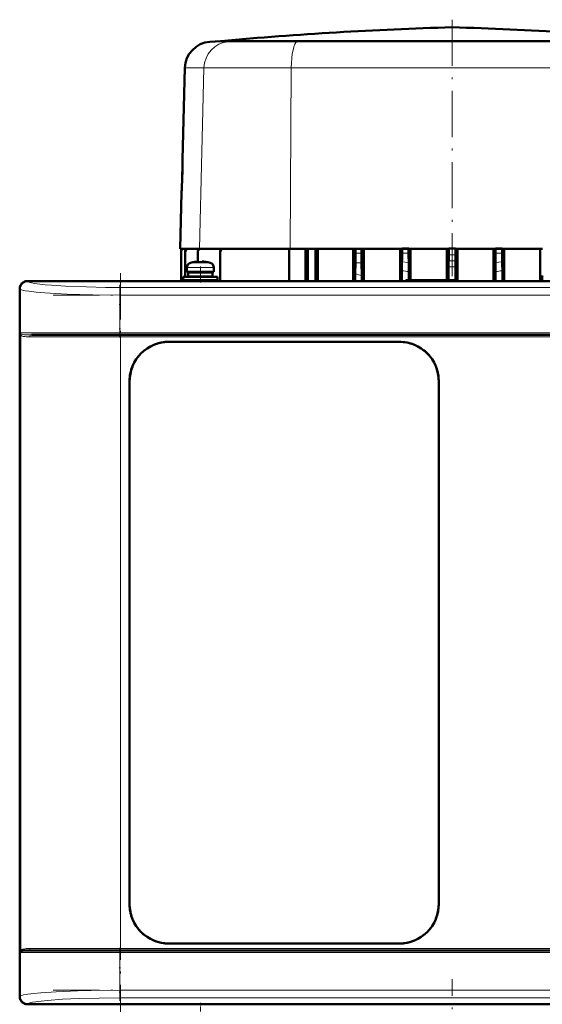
# Model space of a CAD drawing. Extents: x -1351 to 1763, y -1300 to 612.
# Tile 43 of 84: x -311 to -175, y 130 to 386. Entities that reach past the tile are written whole.
import ezdxf

# ---------------------------------------------------------------- set-up
doc = ezdxf.new("R2010")
doc.units = 0
doc.linetypes.add('DASHDOT', pattern=[18.5, 12, -3, 0.5, -3])

msp = doc.modelspace()

# ---------------------------------------------------------------- linework, layer by layer
at = {"color": 7, "linetype": 'DASHDOT', "lineweight": 18}
for p, q in [((-198.41, 386.01), (-198.41, 319.33)), ((-284.69, 320.1), (-284.69, 128.05)), ((-302.16, 314.43), (-94.63, 314.43)), ((-94.63, 304.58), (-302.16, 304.58)), ((-301.95, 303.58), (-94.84, 303.58)), ((-302.16, 143.58), (-94.63, 143.58)), ((-94.84, 144.58), (-301.95, 144.58)), ((-198.4, 58.28), (-198.4, 136.6)), ((-302.16, 133.72), (-94.63, 133.72))]:
    msp.add_line(p, q, dxfattribs=at)
at = {"color": 7, "lineweight": 50}
for p, q in [((-258.67, 380.45), (-261.4, 380.26)), ((-258.52, 380.46), (-258.67, 380.45)), ((-253.96, 380.45), (-258.67, 380.45)), ((-227.23, 380.46), (-258.52, 380.46)), ((-238.08, 380.45), (-253.96, 380.45)), ((-238.08, 380.45), (-198.42, 380.45)), ((-198.41, 380.46), (-227.23, 380.46)), ((-145.65, 380.46), (-198.41, 380.46)), ((-158.73, 380.45), (-198.39, 380.45)), ((-267.93, 373.46), (-268.55, 349.66)), ((-268.77, 341.08), (-269.16, 326.48)), ((-269.16, 326.48), (-264.16, 326.48)), ((-268.91, 318.08), (-268.91, 325.61)), ((-268.91, 325.61), (-268.91, 325.61)), ((-267.85, 325.67), (-267.85, 325.55)), ((-267.85, 319.13), (-267.85, 325.55)), ((-264.57, 325.52), (-264.57, 325.74)), ((-264.57, 323.13), (-264.57, 325.52)), ((-264.16, 326.48), (-240.54, 326.48)), ((-258.72, 325.51), (-258.72, 325.82)), ((-258.72, 318.08), (-258.72, 325.51)), ((-240.76, 318.08), (-240.76, 326.48)), ((-240.54, 326.48), (-223.54, 326.48)), ((-236.54, 318.08), (-236.54, 326.48)), ((-235.91, 326.48), (-235.91, 318.08)), ((-233.91, 318.08), (-233.91, 326.48)), ((-233.37, 318.08), (-233.37, 326.48)), ((-224.17, 318.08), (-224.17, 326.48)), ((-223.54, 326.48), (-223.53, 326.48)), ((-221.95, 326.48), (-223.54, 326.48)), ((-223.54, 326.48), (-223.54, 326.48)), ((-223.53, 326.48), (-221.96, 326.48)), ((-223.53, 326.48), (-223.53, 325.32)), ((-221.95, 326.48), (-221.96, 326.48)), ((-221.96, 326.48), (-221.96, 325.32)), ((-221.95, 326.48), (-211.44, 326.48)), ((-221.95, 326.48), (-221.95, 326.48)), ((-221.36, 318.08), (-221.36, 326.48)), ((-211.96, 318.08), (-211.96, 326.48)), ((-211.44, 326.5), (-211.43, 326.49)), ((-211.44, 326.5), (-211.44, 326.48)), ((-209.71, 326.5), (-211.44, 326.5)), ((-211.43, 326.49), (-209.72, 326.49)), ((-211.43, 326.49), (-211.43, 325.29)), ((-209.71, 326.5), (-209.72, 326.49)), ((-209.72, 326.49), (-209.72, 325.31)), ((-209.71, 326.5), (-209.71, 326.48)), ((-209.71, 326.48), (-199.3, 326.48)), ((-209.21, 318.33), (-209.21, 326.48)), ((-199.78, 318.33), (-199.78, 326.48)), ((-199.3, 326.5), (-199.3, 326.48)), ((-199.3, 326.5), (-197.52, 326.5)), ((-199.3, 326.5), (-199.29, 326.5)), ((-199.29, 326.5), (-199.29, 324.89)), ((-197.52, 326.5), (-199.29, 326.5)), ((-197.52, 326.5), (-197.52, 326.48)), ((-197.52, 326.5), (-197.52, 324.89)), ((-197.52, 326.5), (-197.52, 326.5)), ((-197.52, 326.48), (-187.1, 326.48)), ((-197.03, 318.07), (-197.03, 326.48)), ((-187.61, 318.08), (-187.61, 326.48)), ((-187.1, 326.5), (-187.1, 326.48)), ((-187.1, 326.5), (-185.37, 326.5)), ((-187.1, 326.5), (-187.09, 326.49)), ((-187.09, 326.49), (-187.09, 325.31)), ((-187.09, 326.49), (-185.38, 326.49)), ((-185.37, 326.5), (-185.38, 326.49)), ((-185.38, 326.49), (-185.38, 325.29)), ((-185.37, 326.5), (-185.37, 326.48)), ((-185.37, 326.48), (-174.86, 326.48)), ((-184.85, 318.08), (-184.85, 326.48)), ((-175.46, 318.08), (-175.46, 326.48)), ((-265.82, 322.96), (-265.83, 322.97)), ((-264.4, 322.96), (-264.4, 323.11)), ((-263.4, 322.96), (-263.4, 323.11)), ((-261.97, 322.97), (-261.98, 322.96)), ((-223.56, 322.82), (-223.61, 319.95)), ((-221.94, 322.82), (-221.87, 319.53)), ((-267.4, 321.56), (-267.4, 320.43)), ((-263.9, 320.43), (-267.4, 320.43)), ((-267.05, 320.33), (-263.9, 320.33)), ((-267.05, 319.23), (-267.05, 320.33)), ((-265.9, 320.33), (-265.9, 320.43)), ((-263.9, 320.43), (-260.4, 320.43)), ((-260.75, 320.33), (-263.9, 320.33)), ((-261.9, 320.43), (-261.9, 320.33)), ((-260.75, 320.33), (-260.75, 319.23)), ((-260.4, 321.56), (-260.4, 320.43)), ((-211.47, 318.08), (-211.47, 320.74)), ((-209.68, 318.33), (-209.68, 320.54)), ((-199.31, 321.77), (-199.31, 318.33)), ((-197.51, 321.77), (-197.51, 318.33)), ((-187.14, 320.54), (-187.14, 318.08)), ((-185.34, 320.74), (-185.34, 318.08)), ((-308.9, 318.08), (-301.05, 318.08)), ((-87.92, 318.05), (-308.88, 318.05)), ((-301.05, 318.08), (-301.04, 318.05)), ((-301.05, 318.07), (-296.75, 318.07)), ((-296.75, 318.08), (-199.05, 318.08)), ((-296.75, 318.05), (-296.75, 318.08)), ((-268.4, 319.13), (-263.9, 319.13)), ((-268.4, 319.13), (-268.4, 318.33)), ((-268.4, 318.33), (-263.9, 318.33)), ((-267.85, 318.08), (-267.85, 318.33)), ((-267.05, 319.23), (-263.9, 319.23)), ((-265.9, 319.13), (-265.9, 319.23)), ((-265.9, 318.08), (-265.9, 318.33)), ((-260.75, 319.23), (-263.9, 319.23)), ((-263.9, 319.13), (-259.4, 319.13)), ((-263.9, 318.33), (-259.4, 318.33)), ((-261.9, 319.23), (-261.9, 319.13)), ((-261.9, 318.33), (-261.9, 318.08)), ((-259.4, 319.13), (-259.4, 318.33)), ((-210.4, 318.33), (-210.65, 318.08)), ((-197.4, 318.33), (-210.4, 318.33)), ((-199.05, 318.08), (-199.04, 318.05)), ((-199.05, 318.07), (-194.75, 318.07)), ((-197.4, 318.33), (-197.14, 318.07)), ((-194.75, 318.08), (-100.05, 318.08)), ((-194.75, 318.05), (-194.75, 318.08)), ((-310.9, 308.23), (-310.9, 316.08)), ((-310.87, 316.05), (-310.87, 132.1)), ((-310.87, 308.22), (-310.9, 308.23)), ((-310.89, 303.93), (-310.89, 308.23)), ((-310.9, 228.23), (-310.9, 303.93)), ((-310.9, 303.93), (-310.87, 303.93)), ((-307.81, 304.08), (-284.69, 304.08)), ((-284.69, 304.08), (-112.1, 304.08)), ((-272.1, 302.28), (-212.1, 302.28)), ((-272.1, 302.28), (-212.1, 302.28)), ((-282.3, 156.08), (-282.3, 292.08)), ((-201.9, 292.08), (-201.9, 156.08)), ((-201.9, 292.08), (-201.9, 156.08)), ((-310.87, 228.22), (-310.9, 228.23)), ((-310.89, 223.93), (-310.89, 228.23)), ((-310.9, 144.23), (-310.9, 223.93)), ((-310.9, 223.93), (-310.87, 223.93)), ((-310.87, 144.22), (-310.9, 144.23)), ((-310.89, 139.93), (-310.89, 144.23)), ((-307.81, 144.08), (-284.69, 144.08)), ((-112.1, 144.08), (-284.69, 144.08)), ((-212.1, 145.88), (-272.1, 145.88)), ((-310.9, 132.08), (-310.9, 139.93)), ((-310.9, 139.93), (-310.87, 139.93)), ((-301.05, 130.08), (-308.9, 130.08)), ((-87.92, 130.1), (-308.88, 130.1)), ((-301.04, 130.1), (-301.05, 130.08)), ((-296.75, 130.08), (-301.05, 130.08)), ((-296.75, 130.08), (-296.75, 130.1)), ((-199.05, 130.08), (-296.75, 130.08)), ((-199.04, 130.1), (-199.05, 130.08)), ((-194.75, 130.08), (-199.05, 130.08)), ((-194.75, 130.08), (-194.75, 130.1)), ((-100.05, 130.08), (-194.75, 130.08))]:
    msp.add_line(p, q, dxfattribs=at)
at = {"color": 7, "lineweight": 18}
for p, q in [((-261.4, 380.26), (-256.61, 380.26)), ((-253.96, 380.45), (-256.61, 380.26)), ((-256.61, 380.26), (-238.72, 380.26)), ((-238.08, 380.45), (-238.72, 380.26)), ((-238.72, 380.26), (-158.09, 380.26)), ((-267.93, 373.46), (-262.96, 373.46)), ((-262.96, 373.46), (-263.33, 358.79)), ((-262.96, 373.46), (-240.25, 373.46)), ((-240.25, 373.46), (-240.54, 326.48)), ((-240.25, 373.46), (-156.57, 373.46)), ((-263.33, 358.79), (-263.51, 351.79)), ((-263.51, 351.79), (-264.16, 326.48)), ((-223.53, 325.32), (-221.96, 325.32)), ((-266.47, 322.8), (-263.92, 322.8)), ((-263.92, 322.8), (-263.9, 322.8)), ((-263.9, 322.8), (-261.33, 322.8)), ((-223.56, 322.82), (-221.94, 322.82)), ((-209.7, 322.94), (-211.45, 323.03)), ((-197.52, 323.33), (-199.3, 323.33)), ((-185.36, 323.03), (-187.12, 322.94)), ((-267.4, 321.56), (-263.93, 321.56)), ((-263.93, 321.56), (-263.9, 321.56)), ((-263.9, 321.56), (-260.4, 321.56)), ((-308.88, 318.05), (-308.81, 317.98)), ((-310.81, 315.99), (-310.87, 316.05)), ((-310.81, 304.58), (-310.81, 315.99)), ((-284.87, 316.42), (-111.93, 316.42)), ((-284.87, 316.42), (-284.87, 314.43)), ((-284.87, 314.43), (-284.87, 304.58)), ((-111.93, 314.43), (-284.87, 314.43)), ((-284.87, 304.58), (-310.81, 304.58)), ((-284.87, 304.58), (-111.93, 304.58)), ((-284.87, 304.08), (-284.87, 304.58)), ((-310.63, 304.1), (-310.63, 144.06)), ((-308.27, 303.58), (-284.69, 303.58)), ((-284.69, 303.58), (-284.69, 304.08)), ((-112.1, 303.58), (-284.69, 303.58)), ((-284.69, 303.58), (-284.69, 144.58)), ((-310.81, 143.58), (-302.58, 143.58)), ((-310.81, 132.16), (-310.81, 143.58)), ((-284.69, 144.58), (-308.27, 144.58)), ((-302.58, 143.58), (-284.87, 143.58)), ((-284.87, 143.58), (-284.87, 144.08)), ((-111.93, 143.58), (-284.87, 143.58)), ((-284.87, 143.58), (-284.87, 133.72)), ((-284.69, 144.58), (-112.1, 144.58)), ((-284.69, 144.58), (-284.69, 144.08)), ((-284.87, 133.72), (-111.93, 133.72)), ((-284.87, 131.73), (-284.87, 133.72)), ((-310.87, 132.1), (-310.81, 132.16)), ((-111.93, 131.73), (-284.87, 131.73)), ((-308.81, 130.17), (-308.88, 130.1))]:
    msp.add_line(p, q, dxfattribs=at)
at = {"color": 7, "linetype": 'DASHDOT', "lineweight": 18, "ltscale": 0.006754}
msp.add_line((-268.53, 345.38), (-268.8, 345.38), dxfattribs=at)
at = {"color": 7, "linetype": 'DASHDOT', "lineweight": 18, "ltscale": 0.00078125}
msp.add_line((-264.9, 323.1), (-264.9, 323.14), dxfattribs=at)
at = {"color": 7, "linetype": 'DASHDOT', "lineweight": 18, "ltscale": 0.000926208}
msp.add_line((-262.9, 323.1), (-262.9, 323.14), dxfattribs=at)
at = {"color": 7, "linetype": 'DASHDOT', "lineweight": 18, "ltscale": 0.104372}
msp.add_line((-263.9, 321.9), (-263.9, 317.73), dxfattribs=at)
at = {"color": 7, "linetype": 'DASHDOT', "lineweight": 18, "ltscale": 0.342406}
msp.add_line((-284.87, 317.13), (-284.87, 303.43), dxfattribs=at)
at = {"color": 7, "linetype": 'DASHDOT', "lineweight": 18, "ltscale": 0.34239}
msp.add_line((-284.87, 144.72), (-284.87, 131.02), dxfattribs=at)
at = {"color": 7, "linetype": 'DASHDOT', "lineweight": 18, "ltscale": 0.104369}
msp.add_line((-263.9, 126.25), (-263.9, 130.42), dxfattribs=at)
at = {"color": 7, "lineweight": 50}
for points in [[(-264.4, 323.11), (-264.4, 323.11), (-264.4, 323.11), (-264.41, 323.12), (-264.43, 323.12), (-264.48, 323.13), (-264.62, 323.13), (-264.9, 323.11)], [(-264.4, 323.11), (-264.4, 323.11), (-264.4, 323.11), (-264.41, 323.12), (-264.45, 323.13)], [(-263.4, 323.11), (-263.4, 323.11), (-263.39, 323.11), (-263.39, 323.12), (-263.37, 323.12), (-263.31, 323.13), (-262.9, 323.11)], [(-310.57, 143.82), (-310.39, 143.91), (-310.24, 143.95), (-309.86, 144.02), (-308.98, 144.06), (-307.81, 144.08)]]:
    msp.add_lwpolyline(points, dxfattribs=at)
at = {"color": 7, "lineweight": 18}
for points in [[(-284.87, 316.42), (-288.53, 316.44), (-293.53, 316.54), (-298.99, 316.75), (-302.63, 316.97), (-304.27, 317.11), (-306.32, 317.35), (-307.04, 317.46), (-307.86, 317.62), (-308.28, 317.73), (-308.67, 317.89), (-308.81, 317.98)], [(-284.87, 314.43), (-291.9, 314.49), (-295.29, 314.57), (-298.55, 314.68), (-301.59, 314.82), (-304.36, 315), (-306.63, 315.19), (-308.49, 315.41), (-309.46, 315.56), (-310.2, 315.73), (-310.67, 315.9), (-310.81, 315.99)], [(-307.81, 304.08), (-308.82, 304.09), (-309.62, 304.13), (-310.23, 304.21), (-310.44, 304.27), (-310.57, 304.34)], [(-310.02, 303.7), (-310.33, 303.8), (-310.45, 303.87)], [(-308.27, 303.58), (-309.17, 303.6), (-309.55, 303.63), (-310.02, 303.7)], [(-310.45, 144.28), (-310.17, 144.41), (-310.02, 144.45)], [(-310.02, 144.45), (-309.55, 144.53), (-309.17, 144.56), (-308.27, 144.58)], [(-310.81, 132.16), (-310.62, 132.28), (-310.32, 132.39), (-309.91, 132.5), (-308.77, 132.71), (-307.24, 132.9), (-305.39, 133.08), (-301.39, 133.34), (-295.89, 133.57), (-292.32, 133.65), (-284.87, 133.72)], [(-284.87, 131.73), (-290.21, 131.69), (-295.39, 131.56), (-299.74, 131.37), (-303.62, 131.1), (-305.28, 130.93), (-306.7, 130.75), (-307.6, 130.59), (-308.28, 130.42), (-308.69, 130.25), (-308.81, 130.17)]]:
    msp.add_lwpolyline(points, dxfattribs=at)
at = {"color": 7, "lineweight": 50}
for centre, radius, start, end in [((-171.81, -568.69), 953.1, 91.59877, 95.2198), ((-225, -568.69), 953.1, 84.78019, 88.40123), ((-260.93, 373.28), 7, 93.8317, 178.5), ((-448.38, 350.08), 179.84, 358.501, 359.4669), ((-448.39, 350.08), 179.84, 358.501, 359.4669), ((-449.48, 350.08), 180.93, 359.4697, 359.8673), ((-449.4, 350.08), 180.85, 359.4697, 359.8674), ((-448.85, 350.1), 180.3, 357.5345, 358.4994), ((-448.86, 350.1), 180.31, 357.5346, 358.4994), ((-450.59, 350.18), 182.04, 357.136, 357.5322), ((-450.63, 350.18), 182.08, 357.136, 357.5321), ((-267.91, 325.61), 1, 119.8653, 179.9932), ((-267.91, 325.61), 1, 120.0877, 179.9919), ((-266.84, 325.67), 1.01, 127.212, 179.994), ((-266.85, 325.55), 0.999, 112.6822, 180.0294), ((-263.52, 325.74), 1.05, 135.0846, 180.0184), ((-263.57, 325.52), 0.999, 106.2063, 180.0171), ((-257.52, 325.82), 1.21, 146.9647, 179.7831), ((-257.72, 325.51), 1.01, 106.4048, 179.9471), ((-348.48, 325.24), 124.95, 358.8887, 0.0352), ((-95.66, 325.24), 126.3, 179.9652, 181.0994), ((-340.98, 325.23), 129.55, 359.0262, 0.0242), ((-81.11, 325.24), 128.61, 179.9712, 181.0274), ((-315.7, 325.24), 128.61, 358.9726, 0.0288), ((-55.83, 325.23), 129.55, 179.9758, 180.9738), ((-266.1, 321.56), 1.3, 106.6015, 180), ((-263.9, 314.18), 9, 102.3778, 106.6015), ((-263.9, 314.18), 8.99, 96.3897, 102.3492), ((-263.9, 314.18), 8.99, 96.3893, 102.3497), ((-264.44, 319.09), 4.04, 93.1681, 96.4904), ((-263.9, 313.07), 9.9, 89.9998, 92.8943), ((-263.9, 313.07), 9.9, 89.9998, 92.8943), ((-263.9, 313.06), 9.9, 87.106, 89.9999), ((-263.9, 313.06), 9.9, 87.106, 89.9999), ((-263.35, 319.09), 4.04, 83.5188, 86.8258), ((-263.9, 314.18), 8.99, 77.6503, 83.6107), ((-263.9, 314.18), 8.99, 77.6503, 83.6107), ((-263.9, 314.18), 9, 73.3984, 77.6222), ((-261.7, 321.56), 1.3, 0, 73.3984), ((-80.08, 320.8), 131.4, 179.0279, 180.0253), ((-339.92, 320.6), 130.24, 359.9715, 1.0275), ((-62.35, 321.79), 136.96, 179.3555, 180.0072), ((-336.25, 324.87), 136.96, 359.3554, 0.0072), ((-60.56, 324.87), 136.96, 179.9928, 180.6446), ((-334.46, 321.79), 136.96, 359.9928, 0.6445), ((-56.89, 320.6), 130.24, 178.9725, 180.0285), ((-316.74, 320.8), 131.4, 359.9747, 0.9721), ((-99.6, 317.5), 124.03, 178.8691, 179.7352), ((-342.08, 317.15), 120.23, 0.4417, 1.1333), ((-54.73, 317.15), 120.23, 178.8667, 179.5583), ((-272.1, 292.08), 10.2, 89.9994, 180.0006), ((-272.1, 292.08), 10.2, 89.9964, 110.6188), ((-212.1, 292.08), 10.2, 359.9994, 90.0006), ((-212.1, 292.07), 10.2, 68.5862, 90.0017), ((-272.09, 292.07), 10.21, 127.3888, 142.5021), ((-212.1, 292.07), 10.21, 37.3869, 52.5005), ((-211.78, 292.39), 9.75, 45.2709, 47.7994), ((-211.78, 292.39), 9.76, 42.0197, 44.7188), ((-272.08, 292.07), 10.21, 158.5916, 179.9845), ((-272.1, 292.08), 10.2, 158.5851, 180.0015), ((-212.1, 292.08), 10.2, 359.9966, 20.6205), ((-272.1, 156.08), 10.2, 179.9994, 270.0006), ((-272.1, 156.08), 10.2, 179.9966, 200.6207), ((-212.1, 156.08), 10.2, 269.9994, 0.0006), ((-212.1, 156.08), 10.2, 338.5852, 0.0015), ((-272.09, 156.08), 10.21, 217.3871, 232.5019), ((-212.1, 156.08), 10.21, 307.3871, 322.5019), ((-272.1, 156.08), 10.2, 248.5852, 270.0015), ((-212.1, 156.08), 10.2, 269.9966, 290.6207)]:
    msp.add_arc(centre, radius, start, end, dxfattribs=at)
at = {"color": 7, "lineweight": 18}
for centre, radius, start, end in [((-208.4, 149.65), 175.66, 90.4296, 90.9893), ((-188.41, 149.64), 175.67, 89.0107, 89.5704), ((-198.41, 188.12), 136.77, 89.6303, 90.3697), ((-196.43, 428), 111.42, 255.8761, 256.7985), ((-198.19, 428.65), 108.72, 262.9841, 263.9367), ((-198.41, 428.29), 106.52, 269.5159, 270.4841), ((-198.62, 428.65), 108.72, 276.0633, 277.0159), ((-309.92, 305.23), 1.1, 216.3283, 234.0516), ((-296.4, 309.54), 15.24, 198.9989, 200.9203), ((-310.14, 304.09), 0.492, 149.8643, 179.2151), ((-310.15, 304.3), 0.523, 202.7294, 234.4166), ((-307.74, 303.58), 0.528, 138.5071, 180.4704), ((-307.81, 303.64), 0.433, 90.6331, 138.6703), ((-296.4, 138.62), 15.24, 159.0795, 161.0013), ((-309.92, 142.92), 1.11, 125.9526, 143.6664), ((-310.19, 143.89), 0.472, 123.3931, 158.8378), ((-310.14, 144.06), 0.492, 180.7849, 210.1357), ((-307.74, 144.57), 0.528, 179.529, 221.481), ((-307.81, 144.51), 0.433, 221.3324, 269.3679)]:
    msp.add_arc(centre, radius, start, end, dxfattribs=at)
for centre, major_axis, ratio, start_param, end_param in [((-256.16, 373.28), (0, -7), 0.972225, 3.208469, 4.686209), ((-238.61, 373.28), (0, -7), 0.234049, 3.208469, 4.686209), ((-308.81, 315.99), (-1.41, -1.41), 0.995146, 3.929423, 5.495354), ((-308.81, 132.16), (-1.41, 1.41), 0.995146, 0.787832, 2.353762)]:
    msp.add_ellipse(centre, major_axis=major_axis, ratio=ratio, start_param=start_param, end_param=end_param, dxfattribs=at)
at = {"color": 7, "lineweight": 50}
for centre, major_axis, ratio, start_param, end_param in [((-308.9, 316.08), (-1.41, -1.41), 0.999973, 3.927013, 5.497782), ((-308.87, 316.04), (1.42, -1.42), 0.995146, 2.358627, 3.924558), ((-308.9, 132.08), (1.41, -1.41), 0.999973, 3.926996, 5.497765), ((-308.87, 132.11), (1.42, 1.42), 0.995146, 2.358627, 3.924558)]:
    msp.add_ellipse(centre, major_axis=major_axis, ratio=ratio, start_param=start_param, end_param=end_param, dxfattribs=at)

doc.saveas('drawing.dxf')
